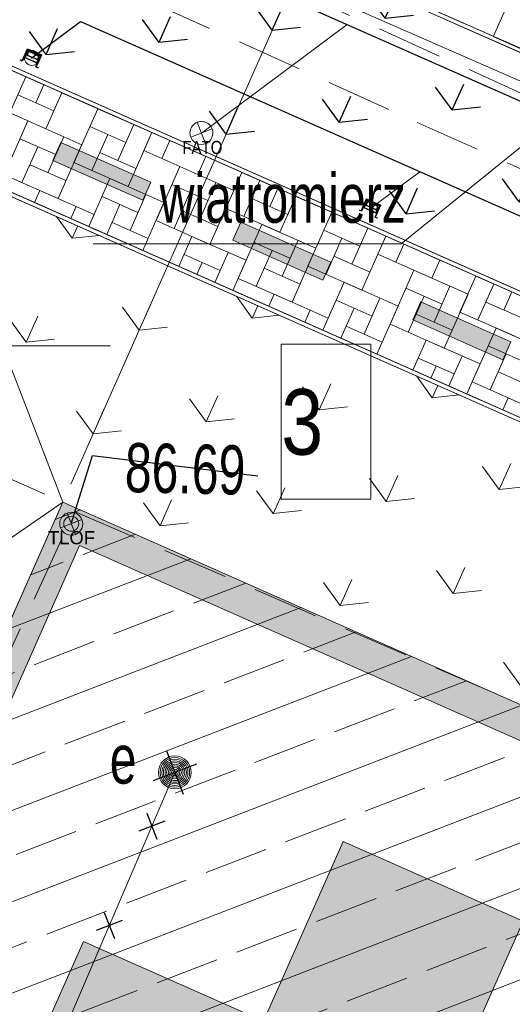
# Model space of a CAD drawing. Header units: metres. Extents: x 7446797 to 7447602, y 5789497 to 5790002.
# Tile 36 of 66: x 7447251.12 to 7447258.62, y 5789839.96 to 5789854.97. Entities that reach past the tile are written whole.
import ezdxf
from ezdxf.xclip import XClip

# ---------------------------------------------------------------- set-up
doc = ezdxf.new("R2010")
doc.units = ezdxf.units.M
doc.header["$MEASUREMENT"] = 0
doc.header["$XCLIPFRAME"] = 0
for name, pattern in [('2_BUBZ02', [1.75, 1.25, -0.5]), ('2_KTCR02', [1.5, 1, -0.5]), ('Kropki i Kreski', [3.6, 1.8, -0.9, 0, -0.9])]:
    doc.linetypes.add(name, pattern=pattern)
for name, color, linetype in [('130-Z Teren', 7, 'Continuous'), ('700-L Mapa 1_500 dwg', 7, 'Continuous'), ('708-L Opisy sytuacji 1_500 do legendy', 7, 'Continuous')]:
    doc.layers.add(name, color=color, linetype=linetype)
for name, color, linetype, lineweight in [('130-Z Teren1', 7, 'Continuous', 13), ('130-Z Teren114', 113, 'Continuous', 25), ('130-Z Teren21', 37, 'Continuous', 5), ('130-Z Teren252', 70, 'Continuous', 13), ('130-Z Teren69', 41, 'Continuous', 13), ('130-Z Teren93', 254, 'Continuous', 13), ('130-Z Teren94', 9, 'Continuous', 13), ('310-W Oświetlenie1', 7, 'Continuous', 13), ('310-W Oświetlenie85', 1, 'Continuous', 25), ('450-K Belki21', 37, 'Continuous', 5), ('450-K Belki69', 41, 'Continuous', 13), ('708-L Opisy sytuacji 1_500 do legendy1', 7, 'Continuous', 13), ('708-L Opisy sytuacji 1_500 do legendy11', 7, 'Continuous', 13), ('708-L Opisy sytuacji 1_500 do legendy85', 1, 'Continuous', 25), ('718-L Elementy do rozbiórki85', 1, 'Continuous', 25), ('720-L Oznakowanie lądowiska1', 7, 'Continuous', 13), ('720-L Oznakowanie lądowiska253', 2, 'Continuous', 13), ('720-L Oznakowanie lądowiska91', 255, 'Continuous', 13), ('810-G Ogólne2', 4, 'Continuous', 20), ('ex_02_DXF_MZ_9_BUBZ_D_L_17', 9, 'Continuous', 18), ('ex_02_DXF_MZ_9_KTCR_D_L_17', 9, 'Continuous', 18), ('ex_02_DXF_MZ_9_Podzial_sekcyjny_krzyze7', 9, 'Continuous', 18), ('ex_02_DXF_MZ_9_RTPW_T_17', 9, 'Continuous', 18), ('ex_02_DXF_MZ_9_SUPE_D_L_31', 9, 'Continuous', 18), ('ex_02_DXF_MZ_9_SUUE_D_T_97', 9, 'Continuous', 18), ('ex_02_DXF_MZ_9_SUUE_E_T_87', 9, 'Continuous', 18), ('ex_02_DXF_MZ_9_SUUI_E_T_37', 9, 'Continuous', 18)]:
    doc.layers.add(name, color=color, linetype=linetype, lineweight=lineweight)
doc.styles.add('STYL_AUTOMATYCZNY_1', font='Arial.ttf', dxfattribs={"width": 0.7})
doc.styles.add('STYL_AUTOMATYCZNY_2', font='Arial.ttf')
doc.styles.add('STYL_AUTOMATYCZNY_3', font='Arial Narrow.ttf')
doc.styles.add('STYL_AUTOMATYCZNY_4', font='Arial.ttf')
doc.dimstyles.new('STYL_AUTOMATYCZNY__1', dxfattribs={"dimtxt": 1.25, "dimasz": 0.475, "dimexe": 0.18, "dimexo": 0.3, "dimgap": 0, "dimtad": 1, "dimzin": 0, "dimdsep": 46, "dimtxsty": 'STYL_AUTOMATYCZNY_2', "dimblk": 'ARROWHEAD_2', "dimblk1": 'ARROWHEAD_2', "dimblk2": 'ARROWHEAD_2', "dimcen": 0.09, "dimclrd": 7, "dimclre": 7, "dimclrt": 1, "dimazin": 0, "dimtfac": 1, "dimtdec": 4, "dimtmove": 0, "dimatfit": 3, "dimfxl": 1, "dimtolj": 1, "dimtzin": 0, "dimarcsym": 0})
doc.dimstyles.new('STYL_AUTOMATYCZNY__2', dxfattribs={"dimtxt": 1, "dimasz": 0.475, "dimexe": 0.18, "dimexo": 0.3, "dimgap": 0, "dimtad": 1, "dimzin": 0, "dimdsep": 46, "dimtxsty": 'STYL_AUTOMATYCZNY_2', "dimblk": 'ARROWHEAD_2', "dimblk1": 'ARROWHEAD_2', "dimblk2": 'ARROWHEAD_2', "dimcen": 0.09, "dimclrd": 7, "dimclre": 7, "dimclrt": 1, "dimazin": 0, "dimtfac": 1, "dimtdec": 4, "dimtmove": 0, "dimatfit": 3, "dimfxl": 1, "dimtolj": 1, "dimtzin": 0, "dimarcsym": 0})
doc.dimstyles.new('STYL_AUTOMATYCZNY__3', dxfattribs={"dimtxt": 0.18, "dimasz": 0.456, "dimexe": 0.18, "dimexo": 0.0625, "dimgap": 0, "dimtad": 0, "dimtih": 1, "dimtoh": 1, "dimdec": 4, "dimzin": 0, "dimdsep": 46, "dimcen": 0.09, "dimadec": 0, "dimazin": 0, "dimtfac": 1, "dimtdec": 4, "dimtmove": 0, "dimatfit": 3, "dimldrblk": 'ARROWHEAD_1', "dimfxl": 1, "dimtolj": 1, "dimtzin": 0, "dimarcsym": 0})

# ---------------------------------------------------------------- blocks, each defined once
blk = doc.blocks.new('Rysunek_1_9', base_point=(7447200, 5789750, -0.867))
at = {"layer": 'ex_02_DXF_MZ_9_BUBZ_D_L_17', "color": 9, "linetype": '2_BUBZ02', "lineweight": 18}
blk.add_line((7447242.351, 5789861.854, -0.867), (7447282.337, 5789843.993, -0.867), dxfattribs=at)
at = {"layer": 'ex_02_DXF_MZ_9_KTCR_D_L_17', "color": 9, "linetype": '2_KTCR02', "lineweight": 18}
for p, q in [((7447243.528, 5789859.58, -0.867), (7447257.173, 5789853.407, -0.867)), ((7447272.532, 5789847.6, -0.867), (7447255.852, 5789855.169, -0.867)), ((7447257.173, 5789853.407, -0.867), (7447280.031, 5789843.128, -0.867)), ((7447245.676, 5789833.881, -0.867), (7447251.951, 5789847.476, -0.867)), ((7447251.951, 5789847.476, -0.867), (7447265.513, 5789841.601, -0.867))]:
    blk.add_line(p, q, dxfattribs=at)
at = {"layer": 'ex_02_DXF_MZ_9_Podzial_sekcyjny_krzyze7', "color": 9, "linetype": 'Continuous', "lineweight": 18}
blk.add_line((7447247.5, 5789850, -0.867), (7447252.5, 5789850, -0.867), dxfattribs=at)
at = {"layer": 'ex_02_DXF_MZ_9_SUPE_D_L_31', "color": 9, "linetype": 'Continuous', "lineweight": 18}
for p, q in [((7447252.716, 5789856.683, -0.867), (7447262.086, 5789852.568, -0.867)), ((7447251.875, 5789839.745, -0.867), (7447253.479, 5789843.497, -0.867))]:
    blk.add_line(p, q, dxfattribs=at)
at = {"layer": 'ex_02_DXF_MZ_9_SUUE_D_T_97', "color": 9, "linetype": 'Continuous', "lineweight": 18}
for radius in [0.25, 0.225, 0.2, 0.175, 0.15, 0.125, 0.1, 0.075, 0.05, 0.025, 0.00715]:
    blk.add_circle((7447253.479, 5789843.497, -0.867), radius, dxfattribs=at)
at = {"layer": 'ex_02_DXF_MZ_9_SUUI_E_T_37', "color": 9, "linetype": 'Continuous', "lineweight": 18}
for p in [(7447263.993, 5789857.292, -0.867), (7447252.233, 5789851.553, -0.867)]:
    blk.add_line(p, (7447256.929, 5789851.553, -0.867), dxfattribs=at)
at = {"layer": 'ex_02_DXF_MZ_9_RTPW_T_17', "color": 9, "linetype": 'Continuous', "lineweight": 18, "insert": (7447252.71, 5789847.761, -0.867), "char_height": 0.75, "attachment_point": 7, "rotation": 358.683, "style": 'STYL_AUTOMATYCZNY_1'}
blk.add_mtext('\\A1;{\\pql;\\fArial|b0|i0|c238|p0;\\W0.700000;86.69}', dxfattribs=at)
at = {"layer": 'ex_02_DXF_MZ_9_SUUE_E_T_87', "color": 9, "linetype": 'Continuous', "lineweight": 18, "insert": (7447252.487, 5789843.695, -0.867), "char_height": 0.75, "attachment_point": 4, "style": 'STYL_AUTOMATYCZNY_1'}
blk.add_mtext('\\A1;{\\pql;\\fArial|b0|i0|c238|p0;\\W0.700000;e}', dxfattribs=at)
at = {"layer": 'ex_02_DXF_MZ_9_SUUI_E_T_37', "color": 9, "linetype": 'Continuous', "lineweight": 18, "insert": (7447253.249, 5789851.866, -0.867), "char_height": 0.75, "attachment_point": 7, "style": 'STYL_AUTOMATYCZNY_1'}
blk.add_mtext('\\A1;{\\pql;\\fArial|b0|i0|c238|p0;\\W0.700000;wiatromierz}', dxfattribs=at)
blk = doc.blocks.new('*X2', base_point=(7447251.91, 5789835.327, -0.867))
at = {"layer": '130-Z Teren93', "color": 254, "linetype": 'Continuous', "lineweight": 13}
for p, q in [((7447251.484, 5789853.981, -0.867), (7447250.935, 5789854.224, -0.867)), ((7447250.966, 5789853.554, -0.867), (7447251.209, 5789854.102, -0.867)), ((7447251.484, 5789853.981, -0.867), (7447251.362, 5789853.706, -0.867)), ((7447251.088, 5789853.828, -0.867), (7447251.636, 5789853.585, -0.867)), ((7447251.758, 5789853.859, -0.867), (7447251.515, 5789853.311, -0.867)), ((7447252.581, 5789853.494, -0.867), (7447251.758, 5789853.859, -0.867)), ((7447251.515, 5789853.311, -0.867), (7447250.692, 5789853.675, -0.867)), ((7447252.306, 5789853.616, -0.867), (7447251.942, 5789852.793, -0.867)), ((7447252.306, 5789853.616, -0.867), (7447253.129, 5789853.251, -0.867)), ((7447251.24, 5789853.432, -0.867), (7447250.876, 5789852.609, -0.867)), ((7447251.24, 5789853.432, -0.867), (7447252.063, 5789853.067, -0.867)), ((7447252.855, 5789853.373, -0.867), (7447252.612, 5789852.824, -0.867)), ((7447252.733, 5789853.099, -0.867), (7447252.185, 5789853.342, -0.867)), ((7447252.216, 5789852.672, -0.867), (7447252.459, 5789853.22, -0.867)), ((7447253.129, 5789853.251, -0.867), (7447252.765, 5789852.429, -0.867)), ((7447253.129, 5789853.251, -0.867), (7447253.008, 5789852.977, -0.867)), ((7447251.667, 5789852.915, -0.867), (7447251.119, 5789853.158, -0.867)), ((7447251.789, 5789853.189, -0.867), (7447251.546, 5789852.64, -0.867)), ((7447252.063, 5789853.067, -0.867), (7447251.699, 5789852.245, -0.867)), ((7447253.282, 5789852.856, -0.867), (7447253.403, 5789853.13, -0.867)), ((7447253.403, 5789853.13, -0.867), (7447253.952, 5789852.887, -0.867)), ((7447251.15, 5789852.488, -0.867), (7447251.393, 5789853.036, -0.867)), ((7447252.338, 5789852.946, -0.867), (7447252.886, 5789852.703, -0.867)), ((7447253.83, 5789852.613, -0.867), (7447253.008, 5789852.977, -0.867)), ((7447252.765, 5789852.429, -0.867), (7447251.942, 5789852.793, -0.867)), ((7447253.952, 5789852.887, -0.867), (7447253.83, 5789852.613, -0.867)), ((7447251.272, 5789852.762, -0.867), (7447251.82, 5789852.519, -0.867)), ((7447253.556, 5789852.734, -0.867), (7447253.192, 5789851.911, -0.867)), ((7447253.556, 5789852.734, -0.867), (7447254.379, 5789852.369, -0.867)), ((7447254.501, 5789852.644, -0.867), (7447254.258, 5789852.095, -0.867)), ((7447255.049, 5789852.401, -0.867), (7447254.501, 5789852.644, -0.867)), ((7447251.699, 5789852.245, -0.867), (7447250.876, 5789852.609, -0.867)), ((7447252.49, 5789852.55, -0.867), (7447252.166, 5789851.819, -0.867)), ((7447252.49, 5789852.55, -0.867), (7447253.313, 5789852.185, -0.867)), ((7447254.105, 5789852.491, -0.867), (7447253.862, 5789851.942, -0.867)), ((7447254.532, 5789851.974, -0.867), (7447254.775, 5789852.522, -0.867)), ((7447251.424, 5789852.366, -0.867), (7447251.343, 5789852.183, -0.867)), ((7447251.424, 5789852.366, -0.867), (7447252.247, 5789852.002, -0.867)), ((7447253.983, 5789852.217, -0.867), (7447253.435, 5789852.46, -0.867)), ((7447253.466, 5789851.79, -0.867), (7447253.709, 5789852.338, -0.867)), ((7447254.379, 5789852.369, -0.867), (7447254.014, 5789851.547, -0.867)), ((7447255.049, 5789852.401, -0.867), (7447254.928, 5789852.126, -0.867)), ((7447252.917, 5789852.033, -0.867), (7447252.369, 5789852.276, -0.867)), ((7447253.039, 5789852.307, -0.867), (7447252.796, 5789851.758, -0.867)), ((7447253.313, 5789852.185, -0.867), (7447252.989, 5789851.454, -0.867)), ((7447254.653, 5789852.248, -0.867), (7447255.202, 5789852.005, -0.867)), ((7447255.323, 5789852.279, -0.867), (7447255.08, 5789851.731, -0.867)), ((7447256.146, 5789851.914, -0.867), (7447255.323, 5789852.279, -0.867)), ((7447251.973, 5789852.123, -0.867), (7447251.892, 5789851.94, -0.867)), ((7447252.44, 5789851.697, -0.867), (7447252.643, 5789852.154, -0.867)), ((7447253.587, 5789852.064, -0.867), (7447254.136, 5789851.821, -0.867)), ((7447255.08, 5789851.731, -0.867), (7447254.258, 5789852.095, -0.867)), ((7447255.872, 5789852.036, -0.867), (7447255.507, 5789851.213, -0.867)), ((7447255.872, 5789852.036, -0.867), (7447256.695, 5789851.671, -0.867)), ((7447252.247, 5789852.002, -0.867), (7447252.166, 5789851.819, -0.867)), ((7447252.522, 5789851.88, -0.867), (7447253.07, 5789851.637, -0.867)), ((7447254.014, 5789851.547, -0.867), (7447253.192, 5789851.911, -0.867)), ((7447254.806, 5789851.852, -0.867), (7447254.441, 5789851.029, -0.867)), ((7447254.806, 5789851.852, -0.867), (7447255.629, 5789851.487, -0.867)), ((7447256.299, 5789851.519, -0.867), (7447255.75, 5789851.762, -0.867)), ((7447256.421, 5789851.793, -0.867), (7447256.177, 5789851.244, -0.867)), ((7447253.74, 5789851.668, -0.867), (7447253.538, 5789851.211, -0.867)), ((7447253.74, 5789851.668, -0.867), (7447254.563, 5789851.304, -0.867)), ((7447255.233, 5789851.335, -0.867), (7447254.685, 5789851.578, -0.867)), ((7447255.355, 5789851.609, -0.867), (7447255.112, 5789851.06, -0.867)), ((7447255.782, 5789851.092, -0.867), (7447256.025, 5789851.64, -0.867)), ((7447256.695, 5789851.671, -0.867), (7447256.33, 5789850.849, -0.867)), ((7447256.695, 5789851.671, -0.867), (7447256.573, 5789851.397, -0.867)), ((7447254.289, 5789851.425, -0.867), (7447254.086, 5789850.968, -0.867)), ((7447254.716, 5789850.908, -0.867), (7447254.959, 5789851.456, -0.867)), ((7447255.629, 5789851.487, -0.867), (7447255.264, 5789850.665, -0.867)), ((7447256.848, 5789851.276, -0.867), (7447256.969, 5789851.55, -0.867)), ((7447256.969, 5789851.55, -0.867), (7447257.518, 5789851.307, -0.867)), ((7447254.167, 5789851.151, -0.867), (7447253.619, 5789851.394, -0.867)), ((7447253.812, 5789851.089, -0.867), (7447253.893, 5789851.272, -0.867)), ((7447254.563, 5789851.304, -0.867), (7447254.36, 5789850.846, -0.867)), ((7447255.903, 5789851.366, -0.867), (7447256.452, 5789851.123, -0.867)), ((7447257.396, 5789851.033, -0.867), (7447256.573, 5789851.397, -0.867)), ((7447257.518, 5789851.307, -0.867), (7447257.396, 5789851.033, -0.867)), ((7447254.837, 5789851.182, -0.867), (7447255.386, 5789850.939, -0.867)), ((7447256.33, 5789850.849, -0.867), (7447255.507, 5789851.213, -0.867)), ((7447257.122, 5789851.154, -0.867), (7447256.757, 5789850.331, -0.867)), ((7447257.122, 5789851.154, -0.867), (7447257.945, 5789850.789, -0.867)), ((7447255.264, 5789850.665, -0.867), (7447254.441, 5789851.029, -0.867)), ((7447256.056, 5789850.97, -0.867), (7447255.732, 5789850.239, -0.867)), ((7447256.056, 5789850.97, -0.867), (7447256.879, 5789850.605, -0.867)), ((7447258.066, 5789851.064, -0.867), (7447257.823, 5789850.515, -0.867)), ((7447258.615, 5789850.821, -0.867), (7447258.066, 5789851.064, -0.867)), ((7447257.549, 5789850.637, -0.867), (7447257, 5789850.88, -0.867)), ((7447257.67, 5789850.911, -0.867), (7447257.427, 5789850.362, -0.867)), ((7447258.097, 5789850.394, -0.867), (7447258.34, 5789850.942, -0.867)), ((7447258.615, 5789850.821, -0.867), (7447258.493, 5789850.546, -0.867)), ((7447254.99, 5789850.786, -0.867), (7447254.909, 5789850.603, -0.867)), ((7447254.99, 5789850.786, -0.867), (7447255.813, 5789850.422, -0.867)), ((7447256.483, 5789850.453, -0.867), (7447255.934, 5789850.696, -0.867)), ((7447256.604, 5789850.727, -0.867), (7447256.361, 5789850.178, -0.867)), ((7447257.031, 5789850.21, -0.867), (7447257.275, 5789850.758, -0.867)), ((7447257.945, 5789850.789, -0.867), (7447257.58, 5789849.967, -0.867)), ((7447258.219, 5789850.668, -0.867), (7447258.767, 5789850.425, -0.867)), ((7447255.539, 5789850.543, -0.867), (7447255.458, 5789850.36, -0.867)), ((7447256.006, 5789850.117, -0.867), (7447256.209, 5789850.574, -0.867)), ((7447256.879, 5789850.605, -0.867), (7447256.555, 5789849.874, -0.867)), ((7447258.646, 5789850.151, -0.867), (7447257.823, 5789850.515, -0.867)), ((7447255.813, 5789850.422, -0.867), (7447255.732, 5789850.239, -0.867)), ((7447257.153, 5789850.484, -0.867), (7447257.702, 5789850.241, -0.867)), ((7447256.087, 5789850.3, -0.867), (7447256.636, 5789850.057, -0.867)), ((7447257.58, 5789849.967, -0.867), (7447256.757, 5789850.331, -0.867)), ((7447258.372, 5789850.272, -0.867), (7447258.007, 5789849.449, -0.867)), ((7447258.372, 5789850.272, -0.867), (7447259.195, 5789849.907, -0.867)), ((7447257.306, 5789850.088, -0.867), (7447257.103, 5789849.631, -0.867)), ((7447257.306, 5789850.088, -0.867), (7447258.129, 5789849.724, -0.867)), ((7447258.799, 5789849.755, -0.867), (7447258.25, 5789849.998, -0.867)), ((7447257.733, 5789849.571, -0.867), (7447257.184, 5789849.814, -0.867)), ((7447257.854, 5789849.845, -0.867), (7447257.652, 5789849.388, -0.867)), ((7447258.281, 5789849.328, -0.867), (7447258.524, 5789849.876, -0.867)), ((7447257.377, 5789849.509, -0.867), (7447257.459, 5789849.692, -0.867)), ((7447258.129, 5789849.724, -0.867), (7447257.926, 5789849.266, -0.867)), ((7447258.403, 5789849.602, -0.867), (7447258.951, 5789849.359, -0.867)), ((7447258.83, 5789849.085, -0.867), (7447258.007, 5789849.449, -0.867)), ((7447258.556, 5789849.206, -0.867), (7447258.475, 5789849.023, -0.867)), ((7447258.556, 5789849.206, -0.867), (7447259.378, 5789848.842, -0.867))]:
    blk.add_line(p, q, dxfattribs=at)
blk = doc.blocks.new('*D7', base_point=(7447251.91, 5789835.327, -0.867))
at = {"layer": '708-L Opisy sytuacji 1_500 do legendy1', "color": 7, "linetype": 'Continuous', "lineweight": 13, "transparency": 16777216}
for p, q in [((7447249.35, 5789854.488, -0.867), (7447255.831, 5789868.902, -0.867)), ((7447255.932, 5789868.685, -0.867), (7447255.346, 5789868.263, -0.867)), ((7447255.36, 5789868.599, -0.867), (7447255.639, 5789868.474, -0.867)), ((7447255.639, 5789868.474, -0.867), (7447278.439, 5789858.222, -0.867)), ((7447272.207, 5789844.36, -0.867), (7447278.632, 5789858.649, -0.867)), ((7447278.147, 5789858.011, -0.867), (7447278.732, 5789858.433, -0.867)), ((7447278.439, 5789858.222, -0.867), (7447278.718, 5789858.096, -0.867))]:
    blk.add_line(p, q, dxfattribs=at)
at = {"layer": '708-L Opisy sytuacji 1_500 do legendy85', "color": 1, "lineweight": 25, "transparency": 16777216, "insert": (7447265.185, 5789864.455, -0.867), "char_height": 1.25, "attachment_point": 7, "rotation": 335.7886, "style": 'STYL_AUTOMATYCZNY_2'}
blk.add_mtext('\\A1;{\\pql;\\fArial|b0|i0|c238|p0;\\W1.000000;25,00}', dxfattribs=at)
blk = doc.blocks.new('ARROWHEAD_2')
at = {"color": 0, "linetype": 'Continuous', "lineweight": 0}
for p, q in [((-0.378, -0.655), (0.378, 0.655)), ((0, 0), (-1, 0))]:
    blk.add_line(p, q, dxfattribs=at)
blk = doc.blocks.new('*D10', base_point=(7447251.91, 5789835.327, -0.867))
at = {"layer": '708-L Opisy sytuacji 1_500 do legendy1', "color": 7, "linetype": 'Continuous', "lineweight": 13, "transparency": 16777216}
for p, q in [((7447225.927, 5789868.881, -0.867), (7447225.502, 5789869.464, -0.867)), ((7447225.839, 5789869.452, -0.867), (7447225.715, 5789869.173, -0.867)), ((7447225.286, 5789869.363, -0.867), (7447246.84, 5789859.812, -0.867)), ((7447225.715, 5789869.173, -0.867), (7447222.008, 5789860.807, -0.867)), ((7447222.221, 5789860.516, -0.867), (7447221.795, 5789861.099, -0.867)), ((7447221.579, 5789860.997, -0.867), (7447251.498, 5789847.739, -0.867)), ((7447222.008, 5789860.807, -0.867), (7447215.931, 5789847.093, -0.867))]:
    blk.add_line(p, q, dxfattribs=at)
at = {"layer": '708-L Opisy sytuacji 1_500 do legendy85', "color": 1, "lineweight": 25, "transparency": 16777216, "insert": (7447223.138, 5789863.851, -0.867), "char_height": 1, "attachment_point": 7, "rotation": 66.1008, "style": 'STYL_AUTOMATYCZNY_2'}
blk.add_mtext('\\A1;{\\pql;\\fArial|b0|i0|c238|p0;\\W1.000000;9,15}', dxfattribs=at)
blk = doc.blocks.new('*D11', base_point=(7447251.91, 5789835.327, -0.867))
at = {"layer": '708-L Opisy sytuacji 1_500 do legendy1', "color": 7, "linetype": 'Continuous', "lineweight": 13, "transparency": 16777216}
for p, q in [((7447222.221, 5789860.516, -0.867), (7447221.795, 5789861.099, -0.867)), ((7447222.008, 5789860.807, -0.867), (7447215.931, 5789847.093, -0.867)), ((7447216.144, 5789846.802, -0.867), (7447215.718, 5789847.385, -0.867))]:
    blk.add_line(p, q, dxfattribs=at)
at = {"layer": '708-L Opisy sytuacji 1_500 do legendy85', "color": 1, "lineweight": 25, "transparency": 16777216, "insert": (7447218.091, 5789852.463, -0.867), "char_height": 1, "attachment_point": 7, "rotation": 66.1008, "style": 'STYL_AUTOMATYCZNY_2'}
blk.add_mtext('\\A1;{\\pql;\\fArial|b0|i0|c238|p0;\\W1.000000;15,00}', dxfattribs=at)
blk = doc.blocks.new('*D13', base_point=(7447251.91, 5789835.327, -0.867))
at = {"layer": '708-L Opisy sytuacji 1_500 do legendy1', "color": 7, "linetype": 'Continuous', "lineweight": 13, "transparency": 16777216}
for p, q in [((7447247.236, 5789859.965, -0.867), (7447252.91, 5789872.769, -0.867)), ((7447253.011, 5789872.553, -0.867), (7447252.428, 5789872.128, -0.867)), ((7447252.44, 5789872.465, -0.867), (7447252.72, 5789872.341, -0.867)), ((7447252.72, 5789872.341, -0.867), (7447261.085, 5789868.634, -0.867)), ((7447251.894, 5789847.892, -0.867), (7447261.275, 5789869.062, -0.867)), ((7447261.377, 5789868.847, -0.867), (7447260.794, 5789868.421, -0.867))]:
    blk.add_line(p, q, dxfattribs=at)
at = {"layer": '708-L Opisy sytuacji 1_500 do legendy85', "color": 1, "lineweight": 25, "transparency": 16777216, "insert": (7447255.763, 5789871.211, -0.867), "char_height": 1, "attachment_point": 7, "rotation": 336.1008, "style": 'STYL_AUTOMATYCZNY_2'}
blk.add_mtext('\\A1;{\\pql;\\fArial|b0|i0|c238|p0;\\W1.000000;9,15}', dxfattribs=at)
blk = doc.blocks.new('*D14', base_point=(7447251.91, 5789835.327, -0.867))
at = {"layer": '708-L Opisy sytuacji 1_500 do legendy1', "color": 7, "linetype": 'Continuous', "lineweight": 13, "transparency": 16777216}
for p, q in [((7447261.377, 5789868.847, -0.867), (7447260.794, 5789868.421, -0.867)), ((7447261.085, 5789868.634, -0.867), (7447274.799, 5789862.557, -0.867)), ((7447265.608, 5789841.815, -0.867), (7447274.989, 5789862.986, -0.867)), ((7447275.091, 5789862.77, -0.867), (7447274.508, 5789862.344, -0.867)), ((7447274.799, 5789862.557, -0.867), (7447283.165, 5789858.85, -0.867))]:
    blk.add_line(p, q, dxfattribs=at)
at = {"layer": '708-L Opisy sytuacji 1_500 do legendy85', "color": 1, "lineweight": 25, "transparency": 16777216, "insert": (7447266.455, 5789866.473, -0.867), "char_height": 1, "attachment_point": 7, "rotation": 336.1008, "style": 'STYL_AUTOMATYCZNY_2'}
blk.add_mtext('\\A1;{\\pql;\\fArial|b0|i0|c238|p0;\\W1.000000;15,00}', dxfattribs=at)
blk = doc.blocks.new('ARROWHEAD_1')
at = {"color": 0, "linetype": 'Continuous', "lineweight": 0}
blk.add_line((0, 0), (-1, 0), dxfattribs=at)
blk.add_circle((0, 0), 0.25, dxfattribs=at)

msp = doc.modelspace()

# ---------------------------------------------------------------- hatches: boundary and pattern name
at = {"layer": '130-Z Teren114', "linetype": 'Continuous', "lineweight": 25}
h = msp.add_hatch(dxfattribs=at)
h.set_pattern_fill('TRAWA', color=113, style=0, pattern_type=2)
h.set_pattern_definition([(66.1, (7447261.4656, 5789850.9793), (-2.7428, 1.2154), [0.433, -1.29904]), (66.1, (7447263.1878, 5789851.1634), (-2.7428, 1.2154), [0.433, -1.29904]), (6.1, (7447261.4656, 5789850.9793), (-0.31883, 2.983), [0.433, -1.29904]), (6.1, (7447262.1673, 5789852.5628), (-0.31883, 2.983), [0.433, -1.29904]), (126.1, (7447261.4656, 5789850.9793), (2.42394, 1.7676), [0.433, -1.29904]), (126.1, (7447262.1673, 5789852.5628), (2.42394, 1.7676), [0.433, -1.29904])])
h.paths.add_polyline_path([(7447248.84, 5789855.218), (7447273.086, 5789844.474), (7447277.48, 5789846.168), (7447247.145, 5789859.611)])
at = {"layer": '130-Z Teren252', "linetype": 'Continuous', "lineweight": 13}
h = msp.add_hatch(dxfattribs=at)
h.set_pattern_fill('TRAWA', color=70, style=0, pattern_type=2)
h.set_pattern_definition([(156.1, (7447246.9058, 5789841.5712), (1.2154, 2.7428), [0.433, -1.29904]), (156.1, (7447246.7217, 5789843.2935), (1.2154, 2.7428), [0.433, -1.29904]), (96.1, (7447246.9058, 5789841.5712), (2.983, 0.3188), [0.433, -1.29904]), (96.1, (7447245.3222, 5789842.273), (2.983, 0.3188), [0.433, -1.29904]), (216.1, (7447246.9058, 5789841.5712), (-1.7676, 2.42394), [0.433, -1.29904]), (216.1, (7447245.3222, 5789842.273), (-1.7676, 2.42394), [0.433, -1.29904])])
h.paths.add_polyline_path([(7447245.562, 5789843.326), (7447249.164, 5789841.73), (7447251.773, 5789847.618), (7447249.767, 5789852.816)])
h = msp.add_hatch(dxfattribs=at)
h.set_pattern_fill('TRAWA', color=70, style=0, pattern_type=2)
h.set_pattern_definition([(66.1, (7447259.44, 5789846.408), (-2.7428, 1.2154), [0.433, -1.29904]), (66.1, (7447261.1622, 5789846.592), (-2.7428, 1.2154), [0.433, -1.29904]), (6.1, (7447259.44, 5789846.408), (-0.3188, 2.983), [0.433, -1.29904]), (6.1, (7447260.1416, 5789847.9915), (-0.3188, 2.983), [0.433, -1.29904]), (126.1, (7447259.44, 5789846.408), (2.42394, 1.7676), [0.433, -1.29904]), (126.1, (7447260.1416, 5789847.9915), (2.42394, 1.7676), [0.433, -1.29904])])
h.paths.add_polyline_path([(7447251.773, 5789847.618), (7447265.487, 5789841.541), (7447270.685, 5789843.547), (7447249.767, 5789852.816)])
at = {"layer": '130-Z Teren93', "linetype": 'Continuous', "lineweight": 13}
h = msp.add_hatch(dxfattribs=at)
h.set_pattern_fill('BETON_ZBROJONY', color=254, style=0, pattern_type=2)
h.set_pattern_definition([(21.101, (7447255.5912, 5789837.7225), (-0.46801, 1.21283), []), (21.101, (7447255.3572, 5789838.3289), (-0.46801, 1.21283), [0.975, -0.325])])
h.paths.add_polyline_path([(7447251.773, 5789847.618), (7447248.734, 5789840.761), (7447245.696, 5789833.904), (7447259.41, 5789827.827), (7447262.448, 5789834.684), (7447265.487, 5789841.541)])
at = {"layer": '720-L Oznakowanie lądowiska253', "linetype": 'Continuous', "lineweight": 13}
msp.add_hatch(color=2, dxfattribs=at).paths.add_polyline_path([(7447248.734, 5789840.761), (7447249.191, 5789840.558), (7447252.027, 5789846.958), (7447264.827, 5789841.286), (7447261.991, 5789834.887), (7447262.448, 5789834.684), (7447265.487, 5789841.541), (7447251.773, 5789847.618)])
at = {"layer": '720-L Oznakowanie lądowiska91', "linetype": 'Continuous', "lineweight": 13}
for points in [[(7447253.113, 5789852.493), (7447251.741, 5789853.101), (7447251.62, 5789852.826), (7447252.991, 5789852.219)], [(7447255.855, 5789851.278), (7447254.484, 5789851.885), (7447254.363, 5789851.611), (7447255.734, 5789851.003)], [(7447258.598, 5789850.062), (7447257.227, 5789850.67), (7447257.105, 5789850.396), (7447258.477, 5789849.788)], [(7447251.477, 5789839.546), (7447255.408, 5789837.804), (7447255.611, 5789838.261), (7447254.422, 5789838.787), (7447254.584, 5789839.153), (7447257.327, 5789837.938), (7447257.165, 5789837.572), (7447255.977, 5789838.099), (7447255.774, 5789837.641), (7447259.705, 5789835.899), (7447260.313, 5789837.271), (7447257.57, 5789838.486), (7447258.786, 5789841.229), (7447256.043, 5789842.444), (7447254.828, 5789839.702), (7447252.085, 5789840.917)]]:
    msp.add_hatch(color=8, dxfattribs=at).paths.add_polyline_path(points)

# ---------------------------------------------------------------- linework, layer by layer
at = {"layer": '130-Z Teren1', "color": 7, "linetype": 'Continuous', "lineweight": 13, "elevation": -0.867, "flags": 128}
for points in [[(7447248.84, 5789855.218), (7447247.145, 5789859.611), (7447277.48, 5789846.168), (7447273.086, 5789844.474)], [(7447249.736, 5789852.895), (7447270.764, 5789843.578), (7447273.007, 5789844.443), (7447248.871, 5789855.138)], [(7447245.562, 5789843.326), (7447249.767, 5789852.816), (7447251.773, 5789847.618), (7447249.164, 5789841.73)], [(7447251.773, 5789847.618), (7447249.767, 5789852.816), (7447270.685, 5789843.547), (7447265.487, 5789841.541)], [(7447251.773, 5789847.618), (7447248.734, 5789840.761), (7447245.696, 5789833.904), (7447259.41, 5789827.827), (7447262.448, 5789834.684), (7447265.487, 5789841.541)]]:
    msp.add_lwpolyline(points, close=True, dxfattribs=at)
at = {"layer": '130-Z Teren1', "color": 7, "linetype": 'Continuous', "lineweight": 13, "elevation": -0.867}
msp.add_lwpolyline([(7447258.331, 5789854.72), (7447258.938, 5789856.091)], dxfattribs=at)
at = {"layer": '130-Z Teren21', "color": 37, "linetype": 'Continuous', "lineweight": 5}
for p, q in [((7447248.84, 5789855.218, -0.867), (7447273.086, 5789844.474, -0.867)), ((7447248.871, 5789855.138, -0.867), (7447273.007, 5789844.443, -0.867)), ((7447249.736, 5789852.895, -0.867), (7447270.764, 5789843.578, -0.867)), ((7447249.767, 5789852.816, -0.867), (7447270.685, 5789843.547, -0.867))]:
    msp.add_line(p, q, dxfattribs=at)
at = {"layer": '130-Z Teren69', "color": 41, "linetype": 'Kropki i Kreski', "lineweight": 13}
for p, q in [((7447248.871, 5789855.138, -0.867), (7447273.007, 5789844.443, -0.867)), ((7447249.736, 5789852.895, -0.867), (7447270.764, 5789843.578, -0.867))]:
    msp.add_line(p, q, dxfattribs=at)
at = {"layer": '130-Z Teren94', "color": 9, "linetype": 'Continuous', "lineweight": 13}
msp.add_line((7447245.562, 5789843.326, -0.867), (7447251.773, 5789847.618, -0.867), dxfattribs=at)
at = {"layer": '310-W Oświetlenie1', "color": 7, "linetype": 'Continuous', "lineweight": 13}
for p, q in [((7447253.821, 5789853.409, -0.867), (7447253.947, 5789853.082, -0.867)), ((7447254.047, 5789853.308, -0.867), (7447253.72, 5789853.182, -0.867)), ((7447251.837, 5789847.451, -0.867), (7447251.963, 5789847.125, -0.867)), ((7447252.063, 5789847.351, -0.867), (7447251.737, 5789847.225, -0.867))]:
    msp.add_line(p, q, dxfattribs=at)
at = {"layer": '310-W Oświetlenie1', "color": 7, "linetype": 'Continuous', "lineweight": 13, "elevation": -0.867, "flags": 128}
for points in [[(7447253.813, 5789853.085, -1), (7447253.954, 5789853.405, -1)], [(7447251.829, 5789847.128, -1), (7447251.971, 5789847.448, -1)]]:
    msp.add_lwpolyline(points, format="xyb", close=True, dxfattribs=at)
at = {"layer": '310-W Oświetlenie85', "color": 1, "linetype": 'Continuous', "lineweight": 25}
for p, q in [((7447251.179, 5789854.401, -0.867), (7447251.236, 5789854.529, -0.867)), ((7447251.231, 5789854.509, -0.867), (7447251.184, 5789854.402, -0.867)), ((7447251.192, 5789854.395, -0.867), (7447251.229, 5789854.478, -0.867)), ((7447251.232, 5789854.476, -0.867), (7447251.196, 5789854.397, -0.867)), ((7447251.222, 5789854.453, -0.867), (7447251.233, 5789854.477, -0.867)), ((7447251.229, 5789854.45, -0.867), (7447251.222, 5789854.453, -0.867)), ((7447251.439, 5789854.416, -0.867), (7447251.227, 5789854.51, -0.867)), ((7447251.229, 5789854.478, -0.867), (7447251.232, 5789854.476, -0.867)), ((7447251.24, 5789854.474, -0.867), (7447251.229, 5789854.45, -0.867)), ((7447251.444, 5789854.426, -0.867), (7447251.231, 5789854.52, -0.867)), ((7447251.242, 5789854.473, -0.867), (7447251.231, 5789854.449, -0.867)), ((7447251.233, 5789854.477, -0.867), (7447251.24, 5789854.474, -0.867)), ((7447251.236, 5789854.529, -0.867), (7447251.448, 5789854.435, -0.867)), ((7447251.238, 5789854.427, -0.867), (7447251.288, 5789854.405, -0.867)), ((7447251.239, 5789854.429, -0.867), (7447251.305, 5789854.4, -0.867)), ((7447251.329, 5789854.453, -0.867), (7447251.262, 5789854.483, -0.867)), ((7447251.328, 5789854.452, -0.867), (7447251.262, 5789854.481, -0.867)), ((7447251.328, 5789854.452, -0.867), (7447251.395, 5789854.422, -0.867)), ((7447251.329, 5789854.453, -0.867), (7447251.395, 5789854.424, -0.867)), ((7447251.436, 5789854.418, -0.867), (7447251.388, 5789854.312, -0.867)), ((7447251.448, 5789854.435, -0.867), (7447251.391, 5789854.307, -0.867)), ((7447251.126, 5789854.357, -0.867), (7447251.127, 5789854.36, -0.867)), ((7447251.157, 5789854.343, -0.867), (7447251.126, 5789854.357, -0.867)), ((7447251.127, 5789854.36, -0.867), (7447251.155, 5789854.347, -0.867)), ((7447251.155, 5789854.347, -0.867), (7447251.179, 5789854.401, -0.867)), ((7447251.181, 5789854.4, -0.867), (7447251.157, 5789854.343, -0.867)), ((7447251.391, 5789854.307, -0.867), (7447251.179, 5789854.401, -0.867)), ((7447251.179, 5789854.401, -0.867), (7447251.181, 5789854.4, -0.867)), ((7447251.184, 5789854.402, -0.867), (7447251.193, 5789854.398, -0.867)), ((7447251.196, 5789854.397, -0.867), (7447251.286, 5789854.357, -0.867)), ((7447251.376, 5789854.317, -0.867), (7447251.286, 5789854.357, -0.867)), ((7447251.289, 5789854.402, -0.867), (7447251.287, 5789854.398, -0.867)), ((7447251.287, 5789854.398, -0.867), (7447251.302, 5789854.392, -0.867)), ((7447251.289, 5789854.402, -0.867), (7447251.289, 5789854.402, -0.867)), ((7447251.316, 5789854.385, -0.867), (7447251.302, 5789854.392, -0.867)), ((7447251.372, 5789854.37, -0.867), (7447251.305, 5789854.4, -0.867)), ((7447251.318, 5789854.389, -0.867), (7447251.316, 5789854.385, -0.867)), ((7447251.318, 5789854.389, -0.867), (7447251.318, 5789854.389, -0.867)), ((7447251.371, 5789854.369, -0.867), (7447251.321, 5789854.391, -0.867)), ((7447251.363, 5789854.252, -0.867), (7447251.388, 5789854.308, -0.867)), ((7447251.391, 5789854.307, -0.867), (7447251.367, 5789854.253, -0.867)), ((7447251.411, 5789854.397, -0.867), (7447251.376, 5789854.317, -0.867)), ((7447251.378, 5789854.313, -0.867), (7447251.414, 5789854.395, -0.867)), ((7447251.388, 5789854.312, -0.867), (7447251.379, 5789854.316, -0.867)), ((7447251.388, 5789854.308, -0.867), (7447251.391, 5789854.307, -0.867)), ((7447251.402, 5789854.402, -0.867), (7447251.391, 5789854.378, -0.867)), ((7447251.404, 5789854.402, -0.867), (7447251.393, 5789854.377, -0.867)), ((7447251.393, 5789854.377, -0.867), (7447251.4, 5789854.374, -0.867)), ((7447251.4, 5789854.374, -0.867), (7447251.411, 5789854.398, -0.867)), ((7447251.411, 5789854.398, -0.867), (7447251.404, 5789854.402, -0.867)), ((7447251.414, 5789854.395, -0.867), (7447251.411, 5789854.397, -0.867)), ((7447251.394, 5789854.238, -0.867), (7447251.363, 5789854.252, -0.867)), ((7447251.367, 5789854.253, -0.867), (7447251.395, 5789854.241, -0.867)), ((7447251.395, 5789854.241, -0.867), (7447251.394, 5789854.238, -0.867)), ((7447256.344, 5789852.112, -0.867), (7447256.401, 5789852.24, -0.867)), ((7447256.397, 5789852.22, -0.867), (7447256.349, 5789852.113, -0.867)), ((7447256.357, 5789852.106, -0.867), (7447256.394, 5789852.189, -0.867)), ((7447256.397, 5789852.187, -0.867), (7447256.362, 5789852.108, -0.867)), ((7447256.388, 5789852.164, -0.867), (7447256.398, 5789852.188, -0.867)), ((7447256.395, 5789852.161, -0.867), (7447256.388, 5789852.164, -0.867)), ((7447256.605, 5789852.128, -0.867), (7447256.393, 5789852.221, -0.867)), ((7447256.394, 5789852.189, -0.867), (7447256.397, 5789852.187, -0.867)), ((7447256.406, 5789852.185, -0.867), (7447256.395, 5789852.161, -0.867)), ((7447256.609, 5789852.137, -0.867), (7447256.397, 5789852.231, -0.867)), ((7447256.407, 5789852.184, -0.867), (7447256.397, 5789852.16, -0.867)), ((7447256.398, 5789852.188, -0.867), (7447256.406, 5789852.185, -0.867)), ((7447256.401, 5789852.24, -0.867), (7447256.613, 5789852.146, -0.867)), ((7447256.494, 5789852.163, -0.867), (7447256.427, 5789852.192, -0.867)), ((7447256.494, 5789852.164, -0.867), (7447256.428, 5789852.194, -0.867)), ((7447256.494, 5789852.164, -0.867), (7447256.561, 5789852.135, -0.867)), ((7447256.291, 5789852.068, -0.867), (7447256.293, 5789852.071, -0.867)), ((7447256.322, 5789852.054, -0.867), (7447256.291, 5789852.068, -0.867)), ((7447256.293, 5789852.071, -0.867), (7447256.321, 5789852.058, -0.867)), ((7447256.321, 5789852.058, -0.867), (7447256.344, 5789852.112, -0.867)), ((7447256.347, 5789852.111, -0.867), (7447256.322, 5789852.054, -0.867)), ((7447256.556, 5789852.018, -0.867), (7447256.344, 5789852.112, -0.867)), ((7447256.344, 5789852.112, -0.867), (7447256.347, 5789852.111, -0.867)), ((7447256.349, 5789852.113, -0.867), (7447256.359, 5789852.109, -0.867)), ((7447256.362, 5789852.108, -0.867), (7447256.452, 5789852.068, -0.867)), ((7447256.403, 5789852.138, -0.867), (7447256.453, 5789852.117, -0.867)), ((7447256.404, 5789852.14, -0.867), (7447256.471, 5789852.111, -0.867)), ((7447256.454, 5789852.113, -0.867), (7447256.452, 5789852.109, -0.867)), ((7447256.452, 5789852.109, -0.867), (7447256.467, 5789852.103, -0.867)), ((7447256.542, 5789852.028, -0.867), (7447256.452, 5789852.068, -0.867)), ((7447256.454, 5789852.113, -0.867), (7447256.454, 5789852.113, -0.867)), ((7447256.482, 5789852.096, -0.867), (7447256.467, 5789852.103, -0.867)), ((7447256.537, 5789852.081, -0.867), (7447256.471, 5789852.111, -0.867)), ((7447256.484, 5789852.1, -0.867), (7447256.482, 5789852.096, -0.867)), ((7447256.484, 5789852.1, -0.867), (7447256.484, 5789852.1, -0.867)), ((7447256.536, 5789852.08, -0.867), (7447256.487, 5789852.102, -0.867)), ((7447256.494, 5789852.163, -0.867), (7447256.56, 5789852.133, -0.867)), ((7447256.529, 5789851.963, -0.867), (7447256.554, 5789852.019, -0.867)), ((7447256.556, 5789852.018, -0.867), (7447256.533, 5789851.964, -0.867)), ((7447256.577, 5789852.108, -0.867), (7447256.542, 5789852.028, -0.867)), ((7447256.543, 5789852.024, -0.867), (7447256.58, 5789852.106, -0.867)), ((7447256.554, 5789852.023, -0.867), (7447256.545, 5789852.027, -0.867)), ((7447256.601, 5789852.129, -0.867), (7447256.554, 5789852.023, -0.867)), ((7447256.554, 5789852.019, -0.867), (7447256.556, 5789852.018, -0.867)), ((7447256.613, 5789852.146, -0.867), (7447256.556, 5789852.018, -0.867)), ((7447256.568, 5789852.113, -0.867), (7447256.557, 5789852.089, -0.867)), ((7447256.569, 5789852.113, -0.867), (7447256.559, 5789852.088, -0.867)), ((7447256.559, 5789852.088, -0.867), (7447256.566, 5789852.085, -0.867)), ((7447256.566, 5789852.085, -0.867), (7447256.577, 5789852.109, -0.867)), ((7447256.577, 5789852.109, -0.867), (7447256.569, 5789852.113, -0.867)), ((7447256.58, 5789852.106, -0.867), (7447256.577, 5789852.108, -0.867)), ((7447256.559, 5789851.949, -0.867), (7447256.529, 5789851.963, -0.867)), ((7447256.533, 5789851.964, -0.867), (7447256.561, 5789851.952, -0.867)), ((7447256.561, 5789851.952, -0.867), (7447256.559, 5789851.949, -0.867))]:
    msp.add_line(p, q, dxfattribs=at)
for centre, radius, start, end in [((7447251.245, 5789854.443, -0.867), 0.0169, 156.1008, 246.1008), ((7447251.245, 5789854.443, -0.867), 0.015, 156.1008, 246.1008), ((7447251.256, 5789854.467, -0.867), 0.0169, 66.1008, 156.1008), ((7447251.256, 5789854.467, -0.867), 0.015, 66.1008, 156.1008), ((7447251.388, 5789854.408, -0.867), 0.0169, 336.1008, 66.1008), ((7447251.388, 5789854.408, -0.867), 0.015, 336.1008, 66.1008), ((7447251.287, 5789854.403, -0.867), 0.00234, 336.1008, 66.1008), ((7447251.32, 5789854.388, -0.867), 0.00234, 66.1008, 156.1008), ((7447251.378, 5789854.384, -0.867), 0.0169, 246.1008, 336.1008), ((7447251.378, 5789854.384, -0.867), 0.015, 246.1008, 336.1008), ((7447256.421, 5789852.178, -0.867), 0.0169, 66.1008, 156.1008), ((7447256.421, 5789852.178, -0.867), 0.015, 66.1008, 156.1008), ((7447256.41, 5789852.154, -0.867), 0.0169, 156.1008, 246.1008), ((7447256.41, 5789852.154, -0.867), 0.015, 156.1008, 246.1008), ((7447256.452, 5789852.114, -0.867), 0.00234, 336.1008, 66.1008), ((7447256.486, 5789852.099, -0.867), 0.00234, 66.1008, 156.1008), ((7447256.543, 5789852.095, -0.867), 0.0169, 246.1008, 336.1008), ((7447256.543, 5789852.095, -0.867), 0.015, 246.1008, 336.1008), ((7447256.554, 5789852.119, -0.867), 0.015, 336.1008, 66.1008), ((7447256.554, 5789852.119, -0.867), 0.0169, 336.1008, 66.1008)]:
    msp.add_arc(centre, radius, start, end, dxfattribs=at)
for p in [(7447251.238, 5789854.427, -0.867), (7447251.239, 5789854.429, -0.867), (7447251.24, 5789854.474, -0.867), (7447251.242, 5789854.473, -0.867), (7447251.371, 5789854.369, -0.867), (7447251.372, 5789854.37, -0.867), (7447251.402, 5789854.402, -0.867), (7447251.404, 5789854.402, -0.867), (7447256.406, 5789852.185, -0.867), (7447256.407, 5789852.184, -0.867), (7447256.403, 5789852.138, -0.867), (7447256.404, 5789852.14, -0.867), (7447256.536, 5789852.08, -0.867), (7447256.537, 5789852.081, -0.867), (7447256.568, 5789852.113, -0.867), (7447256.569, 5789852.113, -0.867)]:
    msp.add_point(p, dxfattribs=at)
at = {"layer": '450-K Belki21', "color": 37, "linetype": 'Continuous', "lineweight": 5}
for p, q in [((7447277.559, 5789846.199, -0.867), (7447247.114, 5789859.69, -0.867)), ((7447277.48, 5789846.168, -0.867), (7447247.145, 5789859.611, -0.867))]:
    msp.add_line(p, q, dxfattribs=at)
at = {"layer": '450-K Belki69', "color": 41, "linetype": 'Kropki i Kreski', "lineweight": 13}
msp.add_line((7447277.559, 5789846.199, -0.867), (7447247.114, 5789859.69, -0.867), dxfattribs=at)
at = {"layer": '708-L Opisy sytuacji 1_500 do legendy11', "color": 7, "linetype": 'Continuous', "lineweight": 13, "elevation": -0.867}
for points in [[(7447253.884, 5789853.245), (7447256.102, 5789854.9)], [(7447256.466, 5789852.101), (7447257.209, 5789852.655)]]:
    msp.add_lwpolyline(points, dxfattribs=at)
at = {"layer": '708-L Opisy sytuacji 1_500 do legendy11', "color": 7, "linetype": 'Continuous', "lineweight": 13, "elevation": -0.867, "flags": 128}
msp.add_lwpolyline([(7447255.101, 5789850.027), (7447256.464, 5789850.027), (7447256.464, 5789847.66), (7447255.101, 5789847.66)], close=True, dxfattribs=at)
at = {"layer": '718-L Elementy do rozbiórki85', "color": 1, "linetype": 'Continuous', "lineweight": 25}
for p, q in [((7447253.352, 5789843.827, -0.867), (7447253.606, 5789843.167, -0.867)), ((7447253.809, 5789843.624, -0.867), (7447253.149, 5789843.37, -0.867)), ((7447253.053, 5789842.877, -0.867), (7447253.206, 5789842.481, -0.867)), ((7447253.327, 5789842.755, -0.867), (7447252.931, 5789842.602, -0.867)), ((7447252.404, 5789841.358, -0.867), (7447252.557, 5789840.963, -0.867)), ((7447252.678, 5789841.237, -0.867), (7447252.282, 5789841.084, -0.867))]:
    msp.add_line(p, q, dxfattribs=at)
at = {"layer": '720-L Oznakowanie lądowiska1', "color": 7, "linetype": 'Continuous', "lineweight": 13, "elevation": -0.867, "flags": 128}
for points in [[(7447253.113, 5789852.493), (7447252.991, 5789852.219), (7447251.62, 5789852.826), (7447251.741, 5789853.101)], [(7447255.855, 5789851.278), (7447255.734, 5789851.003), (7447254.363, 5789851.611), (7447254.484, 5789851.885)], [(7447258.598, 5789850.062), (7447258.477, 5789849.788), (7447257.105, 5789850.396), (7447257.227, 5789850.67)], [(7447248.734, 5789840.761), (7447249.191, 5789840.558), (7447252.027, 5789846.958), (7447264.827, 5789841.286), (7447261.991, 5789834.887), (7447262.448, 5789834.684), (7447265.487, 5789841.541), (7447251.773, 5789847.618)], [(7447251.477, 5789839.546), (7447255.408, 5789837.804), (7447255.611, 5789838.261), (7447254.422, 5789838.787), (7447254.584, 5789839.153), (7447257.327, 5789837.938), (7447257.165, 5789837.572), (7447255.977, 5789838.099), (7447255.774, 5789837.641), (7447259.705, 5789835.899), (7447260.313, 5789837.271), (7447257.57, 5789838.486), (7447258.786, 5789841.229), (7447256.043, 5789842.444), (7447254.828, 5789839.702), (7447252.085, 5789840.917)]]:
    msp.add_lwpolyline(points, close=True, dxfattribs=at)
at = {"layer": '810-G Ogólne2', "color": 4, "linetype": 'Continuous', "lineweight": 20, "elevation": -0.867}
msp.add_lwpolyline([(7447233.623, 5789829.245), (7447247.114, 5789859.69), (7447277.559, 5789846.2), (7447264.068, 5789815.755)], close=True, dxfattribs=at)

# ---------------------------------------------------------------- block references
at = {"layer": '130-Z Teren', "color": 7, "lineweight": 13}
msp.add_blockref('*X2', (7447251.91, 5789835.327, -0.867), dxfattribs=at)
at = {"layer": '700-L Mapa 1_500 dwg', "color": 52, "linetype": 'Continuous', "lineweight": 25}
ref = msp.add_blockref('Rysunek_1_9', (7447200, 5789750, -0.867), dxfattribs=at)
XClip(ref).set_block_clipping_path([(7446797.4999703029, 5789497.4999993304), (7447602.4999703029, 5790002.4999993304)])

# ---------------------------------------------------------------- texts
at = {"layer": '310-W Oświetlenie1', "color": 7, "lineweight": 13, "char_height": 0.2, "attachment_point": 6}
for s, insert, style in [('\\A1;{\\pqr;\\fArial Narrow|b0|i0|c238|p0;\\W1.000000;FATO}', (7447254.203, 5789853.023, -0.867), 'STYL_AUTOMATYCZNY_3'), ('\\A1;{\\pqr;\\fArial|b0|i0|c238|p0;\\W1.000000;TLOF}', (7447252.261, 5789847.074, -0.867), 'STYL_AUTOMATYCZNY_4')]:
    msp.add_mtext(s, dxfattribs=dict(at, insert=insert, style=style))
at = {"layer": '708-L Opisy sytuacji 1_500 do legendy85', "color": 1, "linetype": 'Continuous', "lineweight": 25, "insert": (7447255.101, 5789848.326, -0.867), "char_height": 1, "attachment_point": 7, "style": 'STYL_AUTOMATYCZNY_3'}
msp.add_mtext('\\A1;{\\pql;\\fArial Narrow|b0|i0|c238|p0;\\W1.000000;3}', dxfattribs=at)

# ---------------------------------------------------------------- dimensions: what is measured, and where the dimension line sits
at = {"layer": '708-L Opisy sytuacji 1_500 do legendy', "color": 7, "linetype": 'Continuous', "lineweight": 13}
for base, p1, p2, angle, dimstyle, picture, middle, turn in [((7447261.085, 5789868.634, -0.867), (7447247.114, 5789859.69, -0.867), (7447251.773, 5789847.618, -0.867), 336.1008, 'STYL_AUTOMATYCZNY__2', '*D13', (7447257.15, 5789871.144, -0.867), 336.1008), ((7447222.008, 5789860.807, -0.867), (7447247.114, 5789859.69, -0.867), (7447251.773, 5789847.618, -0.867), 246.1008, 'STYL_AUTOMATYCZNY__2', '*D10', (7447223.205, 5789865.237, -0.867), 66.1008), ((7447278.439, 5789858.222, -0.867), (7447249.227, 5789854.215, -0.867), (7447272.084, 5789844.087, -0.867), 335.7886, 'STYL_AUTOMATYCZNY__1', '*D7', (7447267.351, 5789864.167, -0.867), 335.7886), ((7447274.799, 5789862.557, -0.867), (7447251.773, 5789847.618, -0.867), (7447265.487, 5789841.541, -0.867), 336.1008, 'STYL_AUTOMATYCZNY__2', '*D14', (7447268.189, 5789866.252, -0.867), 336.1008), ((7447215.931, 5789847.093, -0.867), (7447251.773, 5789847.618, -0.867), (7447245.696, 5789833.904, -0.867), 246.1008, 'STYL_AUTOMATYCZNY__2', '*D11', (7447218.313, 5789854.197, -0.867), 66.1008)]:
    dim = msp.add_linear_dim(base=base, p1=p1, p2=p2, angle=angle, dimstyle=dimstyle, dxfattribs=at)
    dim.commit()
    dim.dimension.update_dxf_attribs({"geometry": picture, "text_midpoint": middle, "dimtype": 160, "text_rotation": turn})

# ---------------------------------------------------------------- leaders
at = {"layer": '708-L Opisy sytuacji 1_500 do legendy11', "color": 7, "linetype": 'Continuous', "lineweight": 13, "annotation_type": 0, "has_hookline": 1, "hookline_direction": 0, "horizontal_direction": (0.91426, -0.405129, 0)}
for points, text_width in [([(7447248.718, 5789855.534, -0.867), (7447250.937, 5789857.189, -0.867), (7447287.736, 5789840.882, -0.867)], 0.302), ([(7447251.301, 5789854.39, -0.867), (7447252.043, 5789854.944, -0.867), (7447278.888, 5789843.048, -0.867)], 0.568)]:
    msp.add_leader(points, dimstyle='STYL_AUTOMATYCZNY__3', dxfattribs=dict(at, text_width=text_width))
at = {"layer": '708-L Opisy sytuacji 1_500 do legendy11', "color": 7, "linetype": 'Continuous', "lineweight": 13, "annotation_type": 0, "has_hookline": 1, "hookline_direction": 0, "text_width": 0.537}
msp.add_leader([(7447251.9, 5789847.288, -0.867), (7447252.224, 5789848.326, -0.867), (7447254.741, 5789848.02, -0.867)], dimstyle='STYL_AUTOMATYCZNY__3', dxfattribs=at)

doc.saveas('drawing.dxf')
